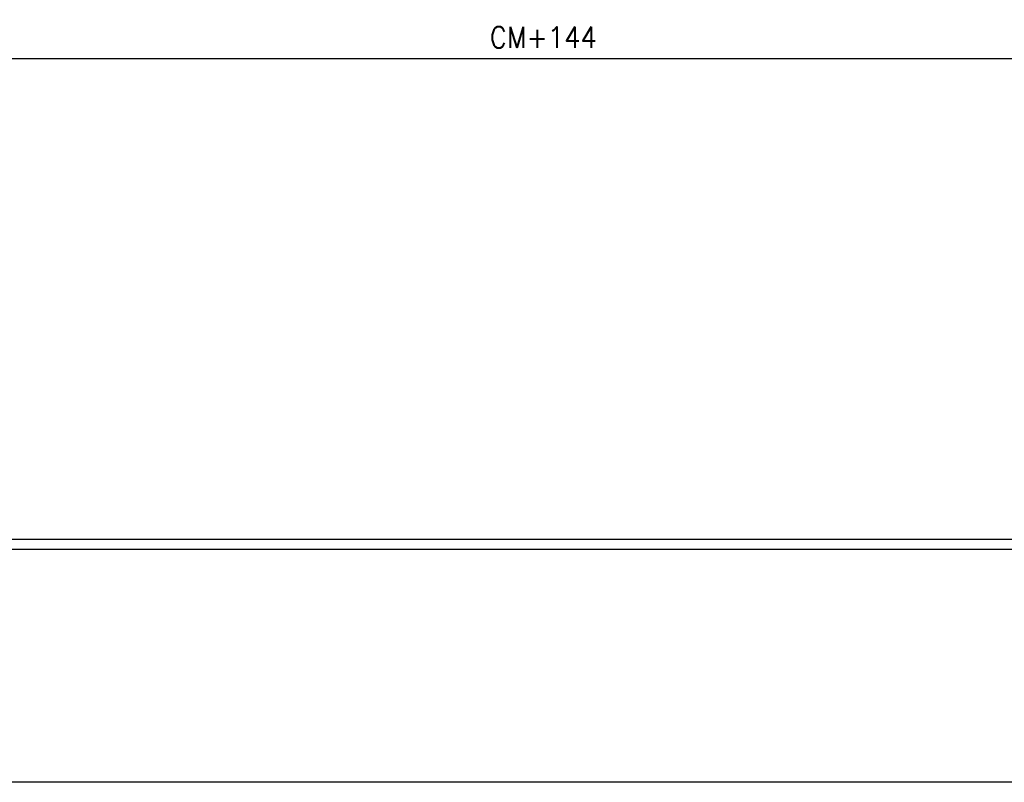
# Model space of a CAD drawing. Header units: millimetres. Extents: x -235 to 1349, y -109 to 485.
# Tile 11 of 38: x 34 to 127, y 291 to 363. Entities that reach past the tile are written whole.
import ezdxf

# ---------------------------------------------------------------- set-up
doc = ezdxf.new("R2010")
doc.units = ezdxf.units.MM
doc.layers.add('1', color=7, linetype='Continuous')
doc.styles.add('CONVERTER_11', font='txt.shx', dxfattribs={"width": 0.9})
doc.dimstyles.new('ME10_DIM_18', dxfattribs={"dimtxt": 2, "dimasz": 2, "dimexe": 1, "dimexo": 1, "dimgap": 1, "dimtad": 1, "dimdsep": 46, "dimtxsty": 'CONVERTER_11', "dimsah": 1, "dimcen": 0.09, "dimclrd": 2, "dimclre": 2, "dimclrt": 2, "dimadec": 0, "dimazin": 0, "dimtfac": 1, "dimtdec": 4, "dimtix": 1, "dimtmove": 0, "dimatfit": 3, "dimfxl": 1, "dimtolj": 1, "dimtzin": 0, "dimarcsym": 0})

# ---------------------------------------------------------------- blocks, each defined once
blk = doc.blocks.new('SCALE_BODY_170__77', base_point=(-50.269, 290.794))
at = {"color": 7, "linetype": 'Continuous'}
for p, q in [((166.48, 313.735), (25.731, 313.735)), ((168.302, 312.794), (-50.269, 312.794)), ((219.731, 290.794), (-50.269, 290.794))]:
    blk.add_line(p, q, dxfattribs=at)
blk = doc.blocks.new('SCALE_PB_170__78', base_point=(-72.269, 290.294))
blk.add_blockref('SCALE_BODY_170__77', (-50.269, 290.794))
blk = doc.blocks.new('PB_170__84', base_point=(-72.269, 290.294))
blk.add_blockref('SCALE_PB_170__78', (-72.269, 290.294))
blk = doc.blocks.new('*D128')
at = {"layer": '1', "color": 2, "linetype": 'Continuous'}
for p, q in [((-72.269, 298.558), (-72.269, 360.157)), ((241.731, 298.558), (241.731, 360.157)), ((-72.269, 359.157), (241.731, 359.157))]:
    blk.add_line(p, q, dxfattribs=at)
at = {"layer": '1', "color": 2}
for points in [[(-70.269, 359.42), (-70.269, 358.894), (-72.269, 359.157)], [(239.731, 358.894), (239.731, 359.42), (241.731, 359.157)]]:
    blk.add_solid(points, dxfattribs=at)
at = {"layer": '1', "color": 2, "insert": (78.452, 360.157), "char_height": 2, "attachment_point": 7, "rotation": 0.00014, "line_spacing_factor": 0.60024, "style": 'CONVERTER_11'}
blk.add_mtext('CM+144', dxfattribs=at)
blk = doc.blocks.new('Inferior1', base_point=(83, 320))
blk.add_blockref('PB_170__84', (-72.269, 290.294))
at = {"layer": '1'}
dim = blk.add_linear_dim(base=(-72.269, 359.157), p1=(241.731, 297.558), p2=(-72.269, 297.558), text='CM+144', dimstyle='ME10_DIM_18', dxfattribs=at)
dim.commit()
dim.dimension.update_dxf_attribs({"geometry": '*D128', "text_midpoint": (83.252, 361.157), "text_rotation": 0.00014})

msp = doc.modelspace()

# ---------------------------------------------------------------- block references
msp.add_blockref('Inferior1', (83, 320))

doc.saveas('drawing.dxf')
